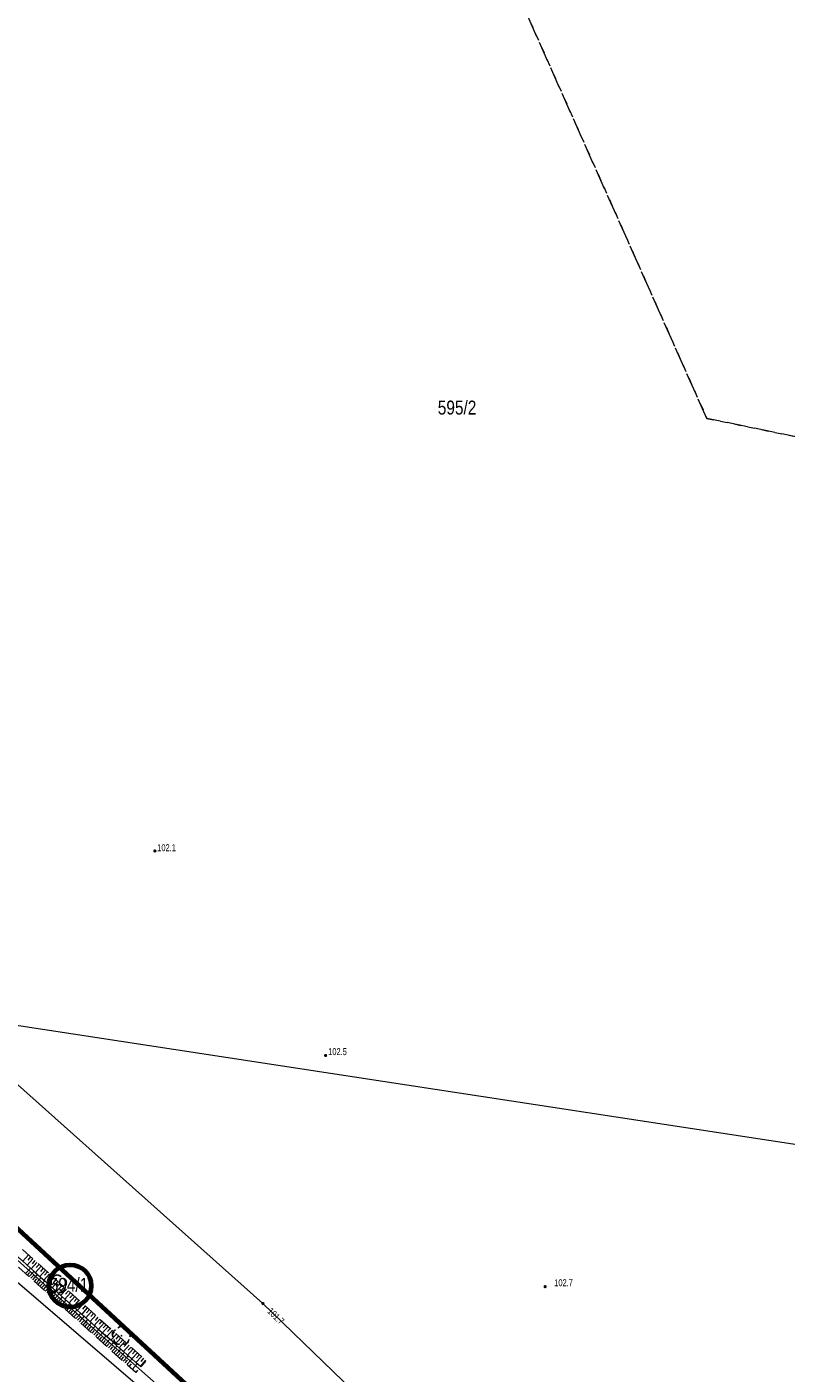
# Model space of a CAD drawing. Header units: inches. Extents: x 6497603 to 6502483, y 5925790 to 5934357.
# Tile 243 of 256: x 6500865 to 6500947, y 5927268 to 5927413. Entities that reach past the tile are written whole.
import ezdxf
from ezdxf.enums import TextEntityAlignment as Align

# ---------------------------------------------------------------- set-up
doc = ezdxf.new("R2010")
doc.units = ezdxf.units.IN
doc.header["$MEASUREMENT"] = 0
for name, pattern in [('1.5_0.75', [2.25, 1.5, -0.75]), ('219-1000', [0, 0]), ('egkk-1000', [3, 2.25, -0.75]), ('egug-1000', [1.5, 0.75, -0.75])]:
    doc.linetypes.add(name, pattern=pattern)
for name, color, linetype in [('000 Inne (niezydentyfikowane)', 7, 'Continuous'), ('211-numer działki ewidencyjnej', 7, 'Continuous'), ('217-kontur klasyfikacyjny', 7, 'Continuous'), ('218-kontur użytku gruntowego', 7, 'Continuous'), ('219-działka ewidencyjna', 7, 'Continuous'), ('drzewo liściaste', 7, 'Continuous'), ('pikieta naturalna', 7, 'Continuous'), ('pikieta naturalna-Atr2', 7, 'Continuous'), ('przewód telekomunikacyjny podziemny', 7, 'Continuous'), ('przewód telekomunikacyjny podziemny-Atr1', 7, 'Continuous'), ('rzędna', 7, 'Continuous'), ('rzędna-Atr2', 7, 'Continuous'), ('skarpa nieumocniona', 7, 'Continuous')]:
    doc.layers.add(name, color=color, linetype=linetype)
doc.styles.get("Standard").update_dxf_attribs({"font": 'arial.ttf'})

# ---------------------------------------------------------------- blocks, each defined once
blk = doc.blocks.new('OP021')
at = {"linetype": 'Continuous', "lineweight": 13}
h = blk.add_hatch(color=0, dxfattribs=at)
edge = h.paths.add_edge_path()
edge.add_arc((0, 0), 0.1, 0, 360)
at = {"color": 0, "linetype": 'Continuous', "lineweight": -3}
for centre, start, end in [((-0.476, 0.154), 110.388, 213.756), ((0, 0.5), 38.316, 141.684), ((0.476, 0.154), 326.244, 69.612), ((-0.294, -0.404), 182.272, 285.64), ((0.294, -0.404), 254.36, 357.728), ((0.294, -0.404), 254.36, 357.728)]:
    blk.add_arc(centre, 0.5, start, end, dxfattribs=at)
blk = doc.blocks.new('PW01')
at = {"linetype": 'Continuous', "lineweight": 13}
h = blk.add_hatch(color=0, dxfattribs=at)
edge = h.paths.add_edge_path()
edge.add_arc((0, 0), 0.18, 0, 360)

msp = doc.modelspace()

# ---------------------------------------------------------------- linework, layer by layer
at = {"color": 6, "lineweight": 70}
msp.add_lwpolyline([(6500952.04, 5927199.71), (6500933.25, 5927220.44), (6500906.62, 5927244.38), (6500879.567, 5927269.432), (6500862.55, 5927285.19), (6500844.927, 5927300.799), (6500833.95, 5927309.97), (6500796.4, 5927343.759), (6500782.53, 5927356.24), (6500741.24, 5927394.46), (6500708.509, 5927424.526), (6500654.77, 5927472.65), (6500629.93, 5927495.28), (6500599.508, 5927522.988), (6500580.25, 5927540.53), (6500550.42, 5927567.09)], dxfattribs=at)
at = {"color": 5, "lineweight": 70}
msp.add_circle((6500869.998, 5927277.353), 2.284, dxfattribs=at)
at = {"layer": '000 Inne (niezydentyfikowane)', "color": 7, "linetype": 'Continuous', "lineweight": 18, "flags": 128}
for points in [[(6500865.53, 5927280.68), (6500864.92, 5927280)], [(6500865.22, 5927278.69), (6500865.73, 5927279.27)], [(6500865.98, 5927280.27), (6500865.37, 5927279.59)], [(6500865.76, 5927280.47), (6500865.45, 5927280.13)], [(6500866.44, 5927279.86), (6500865.83, 5927279.18)], [(6500866.21, 5927280.07), (6500865.91, 5927279.73)], [(6500866.89, 5927279.46), (6500866.28, 5927278.78)], [(6500866.66, 5927279.66), (6500866.36, 5927279.32)], [(6500867.12, 5927279.25), (6500866.81, 5927278.91)], [(6500865.41, 5927278.52), (6500865.67, 5927278.81)], [(6500865.6, 5927278.35), (6500866.12, 5927278.92)], [(6500865.79, 5927278.18), (6500866.05, 5927278.47)], [(6500865.98, 5927278.01), (6500866.5, 5927278.58)], [(6500866.18, 5927277.83), (6500866.43, 5927278.12)], [(6500866.37, 5927277.66), (6500866.88, 5927278.24)], [(6500866.56, 5927277.49), (6500866.82, 5927277.78)], [(6500867.34, 5927279.05), (6500866.73, 5927278.37)], [(6500866.75, 5927277.32), (6500867.27, 5927277.89)], [(6500867.8, 5927278.64), (6500867.19, 5927277.97)], [(6500867.57, 5927278.85), (6500867.26, 5927278.51)], [(6500868.25, 5927278.24), (6500867.64, 5927277.56)], [(6500868.02, 5927278.44), (6500867.72, 5927278.1)], [(6500868.7, 5927277.83), (6500868.09, 5927277.15)], [(6500868.47, 5927278.03), (6500868.17, 5927277.7)], [(6500866.94, 5927277.14), (6500867.2, 5927277.43)], [(6500867.13, 5927276.97), (6500867.65, 5927277.55)], [(6500867.33, 5927276.8), (6500867.59, 5927277.09)], [(6500867.52, 5927276.62), (6500868.04, 5927277.2)], [(6500867.71, 5927276.45), (6500867.97, 5927276.74)], [(6500867.9, 5927276.28), (6500868.42, 5927276.86)], [(6500868.1, 5927276.11), (6500868.36, 5927276.39)], [(6500868.29, 5927275.93), (6500868.81, 5927276.51)], [(6500869.15, 5927277.43), (6500868.54, 5927276.75)], [(6500868.93, 5927277.63), (6500868.62, 5927277.29)], [(6500869.6, 5927277.02), (6500868.99, 5927276.34)], [(6500869.38, 5927277.22), (6500869.07, 5927276.89)], [(6500870.05, 5927276.62), (6500869.45, 5927275.94)], [(6500869.83, 5927276.82), (6500869.52, 5927276.48)], [(6500870.5, 5927276.21), (6500869.9, 5927275.54)], [(6500870.28, 5927276.41), (6500869.98, 5927276.08)], [(6500868.48, 5927275.76), (6500868.74, 5927276.05)], [(6500868.68, 5927275.58), (6500869.2, 5927276.16)], [(6500868.87, 5927275.41), (6500869.13, 5927275.7)], [(6500869.06, 5927275.24), (6500869.58, 5927275.82)], [(6500869.26, 5927275.06), (6500869.52, 5927275.35)], [(6500869.45, 5927274.89), (6500869.97, 5927275.47)], [(6500869.64, 5927274.71), (6500869.9, 5927275)], [(6500869.84, 5927274.54), (6500870.36, 5927275.12)], [(6500870.22, 5927274.19), (6500870.75, 5927274.77)], [(6500870.95, 5927275.81), (6500870.35, 5927275.13)], [(6500870.73, 5927276.01), (6500870.43, 5927275.67)], [(6500871.4, 5927275.4), (6500870.8, 5927274.73)], [(6500871.18, 5927275.6), (6500870.88, 5927275.27)], [(6500871.85, 5927275), (6500871.25, 5927274.32)], [(6500871.63, 5927275.2), (6500871.33, 5927274.86)], [(6500872.08, 5927274.8), (6500871.78, 5927274.46)], [(6500870.03, 5927274.37), (6500870.29, 5927274.66)], [(6500870.42, 5927274.02), (6500870.68, 5927274.31)], [(6500870.61, 5927273.84), (6500871.14, 5927274.42)], [(6500870.81, 5927273.67), (6500871.07, 5927273.96)], [(6500871, 5927273.49), (6500871.53, 5927274.08)], [(6500871.2, 5927273.32), (6500871.46, 5927273.61)], [(6500871.39, 5927273.14), (6500871.92, 5927273.73)], [(6500872.3, 5927274.59), (6500871.7, 5927273.92)], [(6500871.78, 5927272.79), (6500872.31, 5927273.38)], [(6500872.75, 5927274.19), (6500872.15, 5927273.52)], [(6500872.53, 5927274.39), (6500872.23, 5927274.06)], [(6500873.2, 5927273.79), (6500872.6, 5927273.11)], [(6500872.98, 5927273.99), (6500872.68, 5927273.65)], [(6500873.65, 5927273.38), (6500873.05, 5927272.71)], [(6500873.43, 5927273.59), (6500873.12, 5927273.25)], [(6500871.59, 5927272.97), (6500871.85, 5927273.26)], [(6500871.98, 5927272.62), (6500872.24, 5927272.91)], [(6500872.17, 5927272.44), (6500872.7, 5927273.03)], [(6500872.37, 5927272.26), (6500872.63, 5927272.56)], [(6500872.56, 5927272.09), (6500873.09, 5927272.67)], [(6500872.76, 5927271.91), (6500873.02, 5927272.21)], [(6500872.95, 5927271.74), (6500873.48, 5927272.32)], [(6500873.15, 5927271.56), (6500873.41, 5927271.85)], [(6500873.34, 5927271.38), (6500873.87, 5927271.97)], [(6500874.1, 5927272.98), (6500873.5, 5927272.31)], [(6500873.88, 5927273.18), (6500873.57, 5927272.85)], [(6500874.55, 5927272.58), (6500873.94, 5927271.91)], [(6500874.32, 5927272.78), (6500874.02, 5927272.44)], [(6500875, 5927272.18), (6500874.39, 5927271.51)], [(6500874.77, 5927272.38), (6500874.47, 5927272.04)], [(6500875.22, 5927271.98), (6500874.92, 5927271.64)], [(6500873.54, 5927271.21), (6500873.81, 5927271.5)], [(6500873.74, 5927271.03), (6500874.27, 5927271.62)], [(6500873.93, 5927270.85), (6500874.2, 5927271.15)], [(6500874.13, 5927270.68), (6500874.66, 5927271.27)], [(6500874.33, 5927270.5), (6500874.59, 5927270.8)], [(6500874.52, 5927270.32), (6500875.05, 5927270.91)], [(6500874.72, 5927270.15), (6500874.99, 5927270.44)], [(6500875.44, 5927271.78), (6500874.84, 5927271.1)], [(6500874.92, 5927269.97), (6500875.45, 5927270.56)], [(6500875.89, 5927271.37), (6500875.29, 5927270.7)], [(6500875.67, 5927271.57), (6500875.37, 5927271.24)], [(6500876.34, 5927270.97), (6500875.74, 5927270.3)], [(6500876.11, 5927271.17), (6500875.81, 5927270.84)], [(6500876.78, 5927270.57), (6500876.18, 5927269.9)], [(6500876.56, 5927270.77), (6500876.26, 5927270.44)], [(6500875.11, 5927269.79), (6500875.38, 5927270.09)], [(6500875.31, 5927269.61), (6500875.84, 5927270.21)], [(6500875.51, 5927269.44), (6500875.77, 5927269.73)], [(6500875.71, 5927269.26), (6500876.24, 5927269.85)], [(6500875.91, 5927269.08), (6500876.17, 5927269.38)], [(6500876.11, 5927268.89), (6500876.65, 5927269.49)], [(6500876.34, 5927268.69), (6500876.61, 5927268.98)], [(6500877.23, 5927270.17), (6500876.63, 5927269.5)], [(6500876.68, 5927268.38), (6500877.21, 5927268.98)], [(6500877.01, 5927270.37), (6500876.71, 5927270.04)], [(6500877.68, 5927269.77), (6500877.08, 5927269.1)], [(6500877.45, 5927269.97), (6500877.15, 5927269.63)], [(6500878.12, 5927269.37), (6500877.52, 5927268.7)], [(6500877.9, 5927269.57), (6500877.6, 5927269.23)]]:
    msp.add_lwpolyline(points, dxfattribs=at)
at = {"layer": '217-kontur klasyfikacyjny', "color": 3, "linetype": 'egkk-1000', "lineweight": 18, "flags": 128}
for points in [[(6500938.45, 5927370.64), (6500912.11, 5927429.8)], [(6500981.03, 5927361.86), (6500938.45, 5927370.64)], [(6500862.55, 5927285.19), (6500906.62, 5927244.38)]]:
    msp.add_lwpolyline(points, dxfattribs=at)
at = {"layer": '218-kontur użytku gruntowego', "color": 3, "linetype": 'egug-1000', "lineweight": 18, "flags": 128}
for points in [[(6500912.11, 5927429.8), (6500938.45, 5927370.64)], [(6500938.45, 5927370.64), (6500981.03, 5927361.86)], [(6500862.55, 5927285.19), (6500906.62, 5927244.38)]]:
    msp.add_lwpolyline(points, dxfattribs=at)
at = {"layer": '219-działka ewidencyjna', "color": 3, "linetype": '219-1000', "lineweight": 18, "flags": 128}
for points in [[(6501139.68, 5927263.25), (6500833.95, 5927309.97)], [(6500906.62, 5927244.38), (6500862.55, 5927285.19)], [(6500905.09, 5927242.72), (6500859.49, 5927281.87)]]:
    msp.add_lwpolyline(points, dxfattribs=at)
at = {"layer": 'przewód telekomunikacyjny podziemny', "color": 30, "linetype": 'Continuous', "lineweight": 18, "flags": 128}
for points in [[(6500589.21, 5927547.86), (6500595.38, 5927542.7), (6500620.7, 5927519.73), (6500647.78, 5927495.91), (6500676.79, 5927470.69), (6500723.62, 5927427.69), (6500736.76, 5927416.73), (6500782.76, 5927374.08), (6500822.32, 5927339.62), (6500852.3, 5927309.72), (6500890.73, 5927275.46), (6500903.68, 5927262.91), (6500907.83, 5927257.24), (6500929.05, 5927241.84), (6500960.76, 5927213.18)], [(6500718.65, 5927398.32), (6500724.97, 5927391.58), (6500730.41, 5927386.89), (6500732.01, 5927385.43), (6500740.84, 5927393.55), (6500742.95, 5927391.65), (6500754.01, 5927381.34), (6500768.05, 5927368.46), (6500776.25, 5927360.07), (6500778.95, 5927356.52), (6500787.21, 5927349.51), (6500802.8, 5927335), (6500809.82, 5927329.34), (6500822.18, 5927318.7), (6500833.64, 5927308.22), (6500846.48, 5927296.28), (6500856.1, 5927287.52), (6500872.53, 5927272.77), (6500882.6, 5927263.89)]]:
    msp.add_lwpolyline(points, dxfattribs=at)
at = {"layer": 'skarpa nieumocniona', "color": 7, "linetype": '1.5_0.75', "lineweight": 18, "flags": 128}
for points in [[(6500797.57, 5927339.56), (6500797.98, 5927340), (6500877.59, 5927268.64), (6500877.05, 5927268.05)], [(6500797.57, 5927339.56), (6500797.98, 5927340), (6500877.59, 5927268.64), (6500877.05, 5927268.05)], [(6500797.98, 5927340), (6500798.66, 5927340.73), (6500878.2, 5927269.3), (6500877.59, 5927268.64)], [(6500797.98, 5927340), (6500798.66, 5927340.73), (6500878.2, 5927269.3), (6500877.59, 5927268.64)]]:
    msp.add_lwpolyline(points, close=True, dxfattribs=at)

# ---------------------------------------------------------------- block references
at = {"layer": 'drzewo liściaste', "color": 94, "linetype": 'Continuous', "lineweight": 18}
for p in [(6500868.62, 5927277.53), (6500875.52, 5927272)]:
    msp.add_blockref('OP021', p, dxfattribs=at)
at = {"layer": 'pikieta naturalna', "color": 7, "linetype": 'Continuous', "lineweight": 13}
for p in [(6500879.12, 5927324.12), (6500897.47, 5927302.13), (6500921.07, 5927277.27)]:
    msp.add_blockref('PW01', p, dxfattribs=at)
at = {"layer": 'rzędna', "color": 30, "linetype": 'Continuous', "lineweight": 18}
msp.add_blockref('PW01', (6500890.73, 5927275.46), dxfattribs=at)

# ---------------------------------------------------------------- texts
at = {"layer": '211-numer działki ewidencyjnej', "color": 3, "linetype": 'Continuous', "lineweight": 18, "width": 0.79}
for s, p in [('595/2', (6500909.53, 5927371.05)), ('594/1', (6500867.81, 5927276.72))]:
    msp.add_text(s, height=1.5, dxfattribs=at).set_placement(p)
at = {"layer": 'pikieta naturalna-Atr2', "color": 7, "width": 0.667}
for s, p in [('102.1', (6500879.37, 5927324.1)), ('102.5', (6500897.75, 5927302.17)), ('102.7', (6500922.05, 5927277.32))]:
    msp.add_text(s, height=0.75, dxfattribs=at).set_placement(p)
at = {"layer": 'przewód telekomunikacyjny podziemny-Atr1', "color": 30, "width": 0.667}
msp.add_text('t', height=0.75, rotation=318.593, dxfattribs=at).set_placement((6500876, 5927269.71), align=Align.MIDDLE_LEFT)
at = {"layer": 'rzędna-Atr2', "color": 30, "width": 0.667}
msp.add_text('101.7', height=0.75, rotation=315.899, dxfattribs=at).set_placement((6500891.41, 5927274.8), align=Align.MIDDLE_LEFT)

doc.saveas('drawing.dxf')
